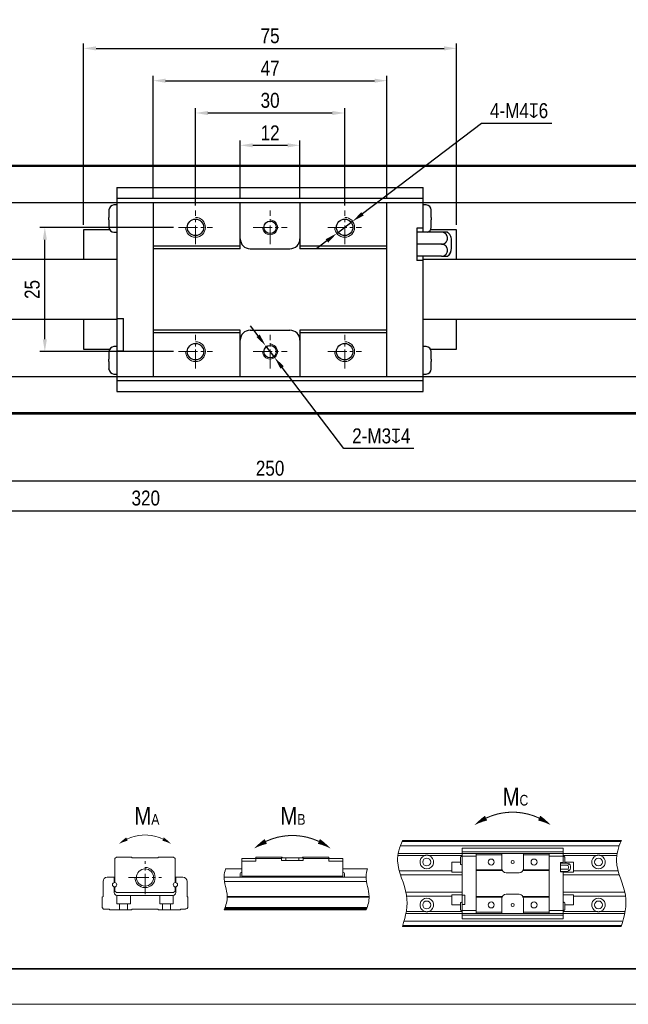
# Model space of a CAD drawing. Header units: millimetres. Extents: x 100 to 1971, y 30 to 690.
# Tile 14 of 20: x 1210 to 1332, y 30 to 228. Entities that reach past the tile are written whole.
import ezdxf

# ---------------------------------------------------------------- set-up
doc = ezdxf.new("R2010")
doc.units = ezdxf.units.MM
doc.linetypes.add('CENTER2', pattern=[28.575, 19.05, -3.175, 3.175, -3.175])
doc.layers.get('Defpoints').update_dxf_attribs({"lineweight": 13})
for name, color, linetype, lineweight in [('小粗', 7, 'Continuous', 25), ('标注', 3, 'Continuous', 13), ('点划线', 1, 'CENTER2', 13), ('粗线', 7, 'Continuous', 35), ('细线', 7, 'Continuous', 13)]:
    doc.layers.add(name, color=color, linetype=linetype, lineweight=lineweight)
doc.styles.add('3.5', font='ARIALN.TTF', dxfattribs={"height": 3})
doc.styles.add('7', font='ARIALN.TTF', dxfattribs={"height": 7})
doc.dimstyles.new('A4—对齐', dxfattribs={"dimtxt": 3, "dimasz": 2.5, "dimexe": 1, "dimexo": 1, "dimgap": 1, "dimtad": 1, "dimdec": 1, "dimzin": 9, "dimdsep": 46, "dimtxsty": '3.5', "dimcen": 2.5, "dimadec": 0, "dimazin": 0, "dimtm": 1e-09, "dimtfac": 1, "dimtdec": 1, "dimtmove": 0, "dimatfit": 3, "dimfxl": 0, "dimtolj": 1, "dimarcsym": 0})
doc.dimstyles.new('A4—水平', dxfattribs={"dimtxt": 3.5, "dimasz": 2.5, "dimexe": 2, "dimexo": 1, "dimgap": 1, "dimtad": 1, "dimtih": 1, "dimtoh": 1, "dimdec": 1, "dimzin": 12, "dimdsep": 46, "dimtxsty": '3.5', "dimcen": 2.5, "dimadec": 0, "dimazin": 0, "dimtm": 1e-09, "dimtfac": 1, "dimtdec": 1, "dimtmove": 0, "dimatfit": 3, "dimfxl": 0, "dimtolj": 1, "dimarcsym": 0})

# ---------------------------------------------------------------- blocks, each defined once
blk = doc.blocks.new('A4图框')
at = {"layer": '粗线'}
blk.add_lwpolyline([(5, 205), (292, 205), (292, 5), (5, 5)], close=True, dxfattribs=at)
at = {"layer": '细线'}
blk.add_lwpolyline([(0, 210), (297, 210), (297, 0), (0, 0)], close=True, dxfattribs=at)
blk = doc.blocks.new('扭矩')
at = {"layer": '标注'}
for points, const_width in [([(451.8, 96.04, 0.223025), (436.8, 96.04, 4.483797)], 0.294), ([(345.56, 90.11, 0.223025), (335.36, 90.11, 4.483797)], 0.2), ([(389.57, 89.45, 0.223025), (374.58, 89.45, 4.483797)], 0.294)]:
    blk.add_lwpolyline(points, format="xyb", dxfattribs=dict(at, const_width=const_width))
for points in [[(433.56, 94.07, 0.0147, 1.47, -0.053865), (436.8, 96.04, 0, 0, -1.574086)], [(455.04, 94.07, 0.0147, 1.47, 0.053865), (451.8, 96.04, 0, 0, 1.574086)], [(333.16, 88.77, 0.01, 1, -0.053865), (335.36, 90.11, 0, 0, -1.574086)], [(347.76, 88.77, 0.01, 1, 0.053865), (345.56, 90.11, 0, 0, 1.574086)], [(371.34, 87.48, 0.0147, 1.47, -0.053865), (374.58, 89.45, 0, 0, -1.574086)], [(392.81, 87.48, 0.0147, 1.47, 0.053865), (389.57, 89.45, 0, 0, 1.574086)]]:
    blk.add_lwpolyline(points, format="xyseb", dxfattribs=at)
blk.add_arc((340.46, 79.24), 2.86, 180, 90, dxfattribs=at)
for points, knots in [([(413.21, 89.69), (412.34, 87.78), (410.77, 82.72), (415.51, 74.58), (414.13, 68.38), (413.16, 65.44)], [4.418107, 4.418107, 4.418107, 4.418107, 10.533784, 20.542229, 29.51, 29.51, 29.51, 29.51]), ([(475.04, 89.69), (474.16, 87.78), (472.59, 82.72), (477.33, 74.58), (475.96, 68.38), (474.98, 65.44)], [4.418107, 4.418107, 4.418107, 4.418107, 10.533784, 20.542229, 29.51, 29.51, 29.51, 29.51]), ([(363.22, 81.67), (362.98, 80.98), (362.42, 78.47), (364.23, 74.45), (363.34, 71.38), (362.84, 70.15)], [3.929779, 3.929779, 3.929779, 3.929779, 6.143971, 11.892959, 15.773013, 15.773013, 15.773013, 15.773013]), ([(403.32, 81.67), (403.08, 80.98), (402.52, 78.47), (404.33, 74.45), (403.44, 71.38), (402.94, 70.15)], [3.929779, 3.929779, 3.929779, 3.929779, 6.143971, 11.892959, 15.773013, 15.773013, 15.773013, 15.773013])]:
    blk.add_open_spline(points, degree=3, knots=knots, dxfattribs=at)
at = {"layer": '点划线', "ltscale": 0.3}
for p, q in [((340.46, 74.58), (340.46, 83.91)), ((335.79, 79.24), (345.12, 79.24))]:
    blk.add_line(p, q, dxfattribs=at)
at = {"layer": '细线'}
for p, q in [((413.1, 89.43), (474.92, 89.43)), ((413.21, 89.69), (475.04, 89.69)), ((474.43, 88.21), (412.6, 88.21)), ((430.03, 87.55), (430.03, 67.58)), ((430.03, 87.55), (458.57, 87.55)), ((458.57, 86.55), (430.03, 86.55)), ((458.57, 83.32), (458.57, 87.55)), ((331.97, 84.63), (332.37, 85.04)), ((331.97, 84.63), (331.97, 77.83)), ((332.37, 85.04), (336.62, 85.04)), ((336.82, 84.84), (336.62, 85.04)), ((344.09, 84.84), (336.82, 84.84)), ((344.3, 85.04), (344.09, 84.84)), ((348.54, 85.04), (344.3, 85.04)), ((348.54, 85.04), (348.94, 84.63)), ((348.94, 84.63), (348.94, 77.83)), ((367.81, 84.63), (379.04, 84.63)), ((367.81, 84.63), (367.81, 79.53)), ((371.77, 83.83), (367.81, 83.83)), ((371.77, 85.04), (371.77, 83.83)), ((379.11, 85.04), (371.77, 85.04)), ((379.04, 84.03), (379.04, 85.04)), ((379.04, 84.03), (385.1, 84.03)), ((384.94, 84.84), (379.21, 84.84)), ((380.26, 84.84), (380.26, 84.03)), ((383.89, 84.03), (383.89, 84.84)), ((392.38, 85.04), (385.04, 85.04)), ((385.1, 84.03), (385.1, 85.04)), ((385.1, 84.63), (396.34, 84.63)), ((392.38, 85.04), (392.38, 83.83)), ((396.34, 83.83), (392.38, 83.83)), ((396.34, 79.53), (396.34, 84.63)), ((411.89, 85.45), (419.46, 85.45)), ((473.81, 86.05), (411.99, 86.05)), ((420.65, 85.45), (430.03, 85.45)), ((429.55, 83.63), (427.12, 83.63)), ((427.12, 80.8), (427.12, 83.63)), ((429.55, 83.22), (429.55, 84.84)), ((433.99, 85.24), (430.03, 85.24)), ((433.99, 86.05), (433.99, 69.08)), ((441.27, 85.65), (433.99, 85.65)), ((441.27, 86.05), (441.27, 81.81)), ((447.33, 86.05), (447.33, 81.81)), ((454.61, 85.65), (447.33, 85.65)), ((454.61, 69.08), (454.61, 86.05)), ((458.57, 85.24), (454.61, 85.24)), ((457.84, 80.84), (457.84, 83.47)), ((458.57, 83.47), (457.84, 83.47)), ((458.57, 85.45), (467.95, 85.45)), ((459.05, 83.32), (459.05, 84.84)), ((461.48, 83.63), (459.05, 83.63)), ((461.48, 80.8), (461.48, 83.63)), ((469.14, 85.45), (473.71, 85.45)), ((367.81, 81.67), (363.22, 81.67)), ((403.32, 81.67), (396.34, 81.67)), ((412.28, 81.12), (427.13, 81.12)), ((427.12, 80.8), (430.03, 80.8)), ((441.34, 81.4), (433.99, 81.4)), ((441.43, 81.2), (433.99, 81.2)), ((447.17, 81.2), (454.61, 81.2)), ((454.61, 81.4), (447.26, 81.4)), ((459.54, 83.32), (457.84, 83.32)), ((457.84, 82.74), (459.54, 82.74)), ((459.54, 81.57), (457.84, 81.57)), ((459.54, 80.99), (457.84, 80.99)), ((458.57, 80.84), (457.84, 80.84)), ((458.57, 80.99), (458.57, 67.58)), ((458.57, 80.8), (461.48, 80.8)), ((460.67, 82.44), (460.67, 81.87)), ((461.47, 81.12), (474.11, 81.12)), ((328.6, 73.93), (328.6, 78.15)), ((329.81, 79.36), (331.77, 79.36)), ((331.77, 79.36), (331.77, 77.83)), ((349.14, 79.36), (351.11, 79.36)), ((349.14, 79.36), (349.14, 77.83)), ((352.32, 78.15), (352.32, 73.93)), ((362.81, 79.36), (402.91, 79.36)), ((403.02, 78.15), (362.92, 78.15)), ((367.32, 79.36), (367.32, 80.25)), ((396.34, 79.64), (367.81, 79.64)), ((367.81, 79.36), (367.81, 79.53)), ((396.34, 79.53), (367.81, 79.53)), ((396.34, 79.53), (396.34, 79.36)), ((396.82, 79.36), (396.82, 80.25)), ((430.04, 79.99), (412.62, 79.99)), ((442.48, 80.6), (446.12, 80.6)), ((474.45, 79.99), (458.57, 79.99)), ((331.77, 74.98), (331.77, 76.62)), ((331.97, 75.4), (331.97, 76.62)), ((332.37, 75), (331.97, 75.4)), ((348.94, 75.4), (348.54, 75)), ((348.94, 76.62), (348.94, 75.4)), ((349.14, 74.98), (349.14, 76.62)), ((414.15, 75.14), (430.04, 75.14)), ((458.57, 75.14), (475.97, 75.14)), ((328.33, 73.67), (328.6, 73.93)), ((328.33, 70.76), (328.33, 73.67)), ((348.54, 75), (332.37, 75)), ((332.48, 74.19), (332.48, 71.82)), ((332.57, 74.18), (348.34, 74.18)), ((336.32, 74.18), (336.32, 71.82)), ((344.6, 74.18), (344.6, 71.82)), ((348.44, 74.19), (348.44, 71.82)), ((352.32, 73.93), (352.58, 73.67)), ((352.58, 73.67), (352.58, 70.76)), ((363.67, 73.93), (403.77, 73.93)), ((363.68, 73.67), (403.77, 73.67)), ((414.36, 74.01), (427.13, 74.01)), ((430.03, 74.33), (427.12, 74.33)), ((427.12, 71.5), (427.12, 74.33)), ((430.03, 74.29), (430.76, 74.29)), ((430.76, 74.29), (430.76, 71.66)), ((441.43, 73.93), (433.99, 73.93)), ((441.34, 73.73), (433.99, 73.73)), ((441.27, 69.08), (441.27, 73.32)), ((442.48, 74.53), (446.12, 74.53)), ((447.17, 73.93), (454.61, 73.93)), ((454.61, 73.73), (447.26, 73.73)), ((447.33, 73.32), (447.33, 69.08)), ((461.48, 74.33), (458.57, 74.33)), ((461.47, 74.01), (476.18, 74.01)), ((461.48, 71.5), (461.48, 74.33)), ((328.74, 70.35), (328.33, 70.76)), ((330.35, 70.35), (328.74, 70.35)), ((330.56, 70.15), (330.35, 70.35)), ((336.62, 70.15), (330.56, 70.15)), ((332.48, 71.82), (336.32, 71.82)), ((333.28, 71.82), (333.28, 70.15)), ((335.51, 71.82), (335.51, 70.15)), ((336.82, 70.35), (336.62, 70.15)), ((344.09, 70.35), (336.82, 70.35)), ((344.3, 70.15), (344.09, 70.35)), ((350.36, 70.15), (344.3, 70.15)), ((348.44, 71.82), (344.6, 71.82)), ((345.41, 71.82), (345.41, 70.15)), ((347.63, 71.82), (347.63, 70.15)), ((350.56, 70.35), (350.36, 70.15)), ((351.89, 70.35), (350.56, 70.35)), ((352.32, 70.53), (352.34, 70.51)), ((352.58, 70.76), (352.34, 70.51)), ((362.84, 70.15), (402.94, 70.15)), ((403.02, 70.35), (362.92, 70.35)), ((363.07, 70.76), (403.17, 70.76)), ((414.25, 69.68), (419.46, 69.68)), ((420.65, 69.68), (430.03, 69.68)), ((427.12, 71.5), (429.55, 71.5)), ((429.55, 71.91), (429.55, 70.29)), ((430.03, 71.66), (430.76, 71.66)), ((430.03, 69.89), (433.99, 69.89)), ((454.61, 69.89), (458.57, 69.89)), ((458.57, 69.68), (467.95, 69.68)), ((459.05, 70.29), (459.05, 71.91)), ((459.05, 71.5), (461.48, 71.5)), ((469.14, 69.68), (476.08, 69.68)), ((413.62, 66.92), (475.44, 66.92)), ((414.15, 69.08), (475.97, 69.08)), ((430.03, 68.58), (458.57, 68.58)), ((430.03, 67.58), (458.57, 67.58)), ((441.27, 69.48), (433.99, 69.48)), ((454.61, 69.48), (447.33, 69.48)), ((413.16, 65.44), (474.98, 65.44)), ((475.07, 65.7), (413.24, 65.7))]:
    blk.add_line(p, q, dxfattribs=at)
for centre, radius in [((420.05, 83.63), 1.11), ((438.24, 83.63), 0.849), ((444.3, 83.63), 0.434), ((450.36, 83.63), 0.849), ((468.55, 83.63), 1.11), ((340.46, 79.24), 2.42), ((331.87, 77.22), 0.614), ((349.04, 77.22), 0.614), ((420.05, 71.5), 1.11), ((438.24, 71.5), 0.849), ((450.36, 71.5), 0.849), ((468.55, 71.5), 1.11), ((444.3, 71.5), 0.434)]:
    blk.add_circle(centre, radius, dxfattribs=at)
for centre, radius, start, end in [((380.26, 85.44), 1.21, 199.4712, 210), ((420.05, 83.63), 1.92, 107.9953, 72.0062), ((429.95, 84.84), 0.404, 78.463, 180.0001), ((458.65, 84.84), 0.404, 359.9999, 101.537), ((468.55, 83.63), 1.92, 107.9938, 72.0062), ((429.95, 83.22), 0.404, 179.9999, 281.537), ((442.48, 81.81), 1.21, 180, 270), ((446.12, 81.81), 1.21, 270, 360), ((459.54, 82.15), 1.17, 14.082, 89.9713), ((459.54, 82.15), 0.583, 270.1017, 90.0043), ((459.54, 82.15), 1.17, 270, 345.918), ((329.81, 78.15), 1.21, 90, 180), ((351.11, 78.15), 1.21, 0, 90), ((367.73, 80.25), 0.404, 78.463, 180.0001), ((396.42, 80.25), 0.404, 359.9999, 101.537), ((332.57, 74.98), 0.8, 180, 270), ((348.34, 74.98), 0.8, 270, 0), ((420.05, 71.5), 1.92, 287.9938, 252.0047), ((442.48, 73.32), 1.21, 90, 180), ((446.12, 73.32), 1.21, 30, 90), ((446.12, 73.32), 1.21, 0, 19.4712), ((468.55, 71.5), 1.92, 287.9938, 252.0047), ((351.89, 70.96), 0.606, 270, 314.9062), ((429.95, 71.91), 0.404, 78.463, 180.0001), ((429.95, 70.29), 0.404, 179.9999, 281.537), ((458.65, 71.91), 0.404, 359.9999, 101.537), ((458.65, 70.29), 0.404, 258.463, 0.0001)]:
    blk.add_arc(centre, radius, start, end, dxfattribs=at)
for centre, major_axis, ratio, start_param, end_param in [((383.89, 85.44), (0.51, 1.1), 1, 4.621289, 4.805051), ((459.54, 83.03), (0.583, 0), 0.5, 4.712313, 7.852981), ((459.54, 81.28), (-0.583, 0), 0.5, 1.570197, 4.710613), ((446.12, 73.32), (0.51, -1.1), 1, 1.478135, 1.661896)]:
    blk.add_ellipse(centre, major_axis=major_axis, ratio=ratio, start_param=start_param, end_param=end_param, dxfattribs=at)
for points in [[(420.65, 85.45), (420.6, 85.47), (420.55, 85.48), (420.45, 85.51), (420.4, 85.51), (420.3, 85.53), (420.25, 85.54), (420.15, 85.54), (420.1, 85.55), (420.03, 85.55), (420, 85.55), (419.95, 85.54), (419.93, 85.54), (419.85, 85.54), (419.8, 85.53), (419.7, 85.51), (419.6, 85.5), (419.51, 85.47), (419.46, 85.45)], [(469.14, 85.45), (469.09, 85.47), (469.04, 85.48), (468.95, 85.51), (468.9, 85.51), (468.8, 85.53), (468.75, 85.54), (468.65, 85.54), (468.6, 85.55), (468.52, 85.55), (468.5, 85.55), (468.45, 85.54), (468.42, 85.54), (468.35, 85.54), (468.3, 85.53), (468.2, 85.51), (468.1, 85.5), (468, 85.47), (467.95, 85.45)], [(419.46, 69.68), (419.51, 69.66), (419.56, 69.65), (419.65, 69.62), (419.7, 69.61), (419.8, 69.6), (419.85, 69.59), (419.95, 69.59), (420, 69.58), (420.08, 69.58), (420.1, 69.58), (420.15, 69.59), (420.18, 69.59), (420.25, 69.59), (420.3, 69.6), (420.4, 69.61), (420.5, 69.63), (420.6, 69.66), (420.65, 69.68)], [(467.95, 69.68), (468, 69.66), (468.05, 69.65), (468.15, 69.62), (468.2, 69.61), (468.3, 69.6), (468.35, 69.59), (468.45, 69.59), (468.5, 69.58), (468.57, 69.58), (468.6, 69.58), (468.65, 69.59), (468.67, 69.59), (468.75, 69.59), (468.8, 69.6), (468.9, 69.61), (469, 69.63), (469.09, 69.66), (469.14, 69.68)]]:
    blk.add_open_spline(points, degree=3, knots=[0, 0, 0, 0, 0.125, 0.125, 0.25, 0.25, 0.375, 0.375, 0.5, 0.5, 0.5625, 0.5625, 0.625, 0.625, 0.75, 0.75, 0.875, 1, 1, 1, 1], dxfattribs=at)
blk.add_open_spline([(362.98, 70.51), (403.08, 70.51)], degree=1, dxfattribs=at)
at = {"layer": '标注', "char_height": 5, "attachment_point": 1, "style": '7'}
for s, insert in [('M{\\H0.6x;C}', (441.48, 104.59)), ('M{\\H0.6x;A}', (337.46, 99.18)), ('M{\\H0.6x;B}', (378.72, 99.18))]:
    blk.add_mtext_dynamic_manual_height_columns(s, width=12.0149, gutter_width=35, heights=[0], dxfattribs=dict(at, insert=insert))
blk = doc.blocks.new('*D150')
at = {"layer": 'Defpoints', "color": 0, "transparency": 16777216}
for p in [(1160.39, 148.78), (1360.39, 148.78), (1360.39, 135.28)]:
    blk.add_point(p, dxfattribs=at)
at = {"layer": '标注', "color": 0, "lineweight": -2, "transparency": 16777216}
for p, q in [((1160.39, 147.78), (1160.39, 134.28)), ((1360.39, 147.78), (1360.39, 134.28)), ((1162.89, 135.28), (1357.89, 135.28))]:
    blk.add_line(p, q, dxfattribs=at)
at = {"layer": '标注', "color": 0, "transparency": 16777216}
for points in [[(1162.89, 135.69), (1162.89, 134.86), (1160.39, 135.28)], [(1357.89, 135.69), (1357.89, 134.86), (1360.39, 135.28)]]:
    blk.add_solid(points, dxfattribs=at)
at = {"layer": '标注', "color": 0, "transparency": 16777216, "insert": (1260.39, 137.81), "char_height": 3, "width": 27.1458, "attachment_point": 5, "style": '3.5'}
blk.add_mtext('\\A1;250', dxfattribs=at)
blk = doc.blocks.new('*D151')
at = {"layer": 'Defpoints', "color": 0, "transparency": 16777216}
for p in [(1100.39, 149.08), (1370.39, 149.58), (1370.39, 129.28)]:
    blk.add_point(p, dxfattribs=at)
at = {"layer": '标注', "color": 0, "lineweight": -2, "transparency": 16777216}
for p, q in [((1370.39, 148.58), (1370.39, 128.28)), ((1100.39, 148.08), (1100.39, 128.28)), ((1102.89, 129.28), (1367.89, 129.28))]:
    blk.add_line(p, q, dxfattribs=at)
at = {"layer": '标注', "color": 0, "transparency": 16777216}
for points in [[(1102.89, 129.69), (1102.89, 128.86), (1100.39, 129.28)], [(1367.89, 129.69), (1367.89, 128.86), (1370.39, 129.28)]]:
    blk.add_solid(points, dxfattribs=at)
at = {"layer": '标注', "color": 0, "transparency": 16777216, "insert": (1235.39, 131.81), "char_height": 3, "width": 31.5025, "attachment_point": 5, "style": '3.5'}
blk.add_mtext('\\A1;320', dxfattribs=at)
blk = doc.blocks.new('*D152')
at = {"layer": 'Defpoints', "color": 0, "transparency": 16777216}
for p in [(1266.39, 202.78), (1254.39, 191.28), (1266.39, 191.28)]:
    blk.add_point(p, dxfattribs=at)
at = {"layer": '标注', "color": 0, "lineweight": -2, "transparency": 16777216}
for p, q in [((1254.39, 192.28), (1254.39, 203.78)), ((1256.89, 202.78), (1263.89, 202.78)), ((1266.39, 192.28), (1266.39, 203.78))]:
    blk.add_line(p, q, dxfattribs=at)
at = {"layer": '标注', "color": 0, "transparency": 16777216}
for points in [[(1256.89, 203.19), (1256.89, 202.36), (1254.39, 202.78)], [(1263.89, 203.19), (1263.89, 202.36), (1266.39, 202.78)]]:
    blk.add_solid(points, dxfattribs=at)
at = {"layer": '标注', "color": 0, "transparency": 16777216, "insert": (1260.39, 205.28), "char_height": 3, "attachment_point": 5, "style": '3.5'}
blk.add_mtext('\\A1;12', dxfattribs=at)
blk = doc.blocks.new('*D153')
at = {"layer": 'Defpoints', "color": 0, "transparency": 16777216}
for p in [(1275.39, 209.28), (1245.39, 189.69), (1275.39, 189.69)]:
    blk.add_point(p, dxfattribs=at)
at = {"layer": '标注', "color": 0, "lineweight": -2, "transparency": 16777216}
for p, q in [((1245.39, 190.69), (1245.39, 210.28)), ((1275.39, 190.69), (1275.39, 210.28)), ((1247.89, 209.28), (1272.89, 209.28))]:
    blk.add_line(p, q, dxfattribs=at)
at = {"layer": '标注', "color": 0, "transparency": 16777216}
for points in [[(1247.89, 209.69), (1247.89, 208.86), (1245.39, 209.28)], [(1272.89, 209.69), (1272.89, 208.86), (1275.39, 209.28)]]:
    blk.add_solid(points, dxfattribs=at)
at = {"layer": '标注', "color": 0, "transparency": 16777216, "insert": (1260.39, 211.81), "char_height": 3, "attachment_point": 5, "style": '3.5'}
blk.add_mtext('\\A1;30', dxfattribs=at)
blk = doc.blocks.new('*D154')
at = {"layer": 'Defpoints', "color": 0, "transparency": 16777216}
for p in [(1283.89, 215.78), (1236.89, 191.28), (1283.89, 191.28)]:
    blk.add_point(p, dxfattribs=at)
at = {"layer": '标注', "color": 0, "lineweight": -2, "transparency": 16777216}
for p, q in [((1236.89, 192.28), (1236.89, 216.78)), ((1283.89, 192.28), (1283.89, 216.78)), ((1239.39, 215.78), (1281.39, 215.78))]:
    blk.add_line(p, q, dxfattribs=at)
at = {"layer": '标注', "color": 0, "transparency": 16777216}
for points in [[(1239.39, 216.19), (1239.39, 215.36), (1236.89, 215.78)], [(1281.39, 216.19), (1281.39, 215.36), (1283.89, 215.78)]]:
    blk.add_solid(points, dxfattribs=at)
at = {"layer": '标注', "color": 0, "transparency": 16777216, "insert": (1260.39, 218.28), "char_height": 3, "attachment_point": 5, "style": '3.5'}
blk.add_mtext('\\A1;47', dxfattribs=at)
blk = doc.blocks.new('*D155')
at = {"layer": 'Defpoints', "color": 0, "transparency": 16777216}
for p in [(1297.89, 222.28), (1222.89, 185.78), (1297.89, 185.78)]:
    blk.add_point(p, dxfattribs=at)
at = {"layer": '标注', "color": 0, "lineweight": -2, "transparency": 16777216}
for p, q in [((1222.89, 186.78), (1222.89, 223.28)), ((1225.39, 222.28), (1295.39, 222.28)), ((1297.89, 186.78), (1297.89, 223.28))]:
    blk.add_line(p, q, dxfattribs=at)
at = {"layer": '标注', "color": 0, "transparency": 16777216}
for points in [[(1225.39, 222.69), (1225.39, 221.86), (1222.89, 222.28)], [(1295.39, 222.69), (1295.39, 221.86), (1297.89, 222.28)]]:
    blk.add_solid(points, dxfattribs=at)
at = {"layer": '标注', "color": 0, "transparency": 16777216, "insert": (1260.39, 224.8), "char_height": 3, "attachment_point": 5, "style": '3.5'}
blk.add_mtext('\\A1;75', dxfattribs=at)
blk = doc.blocks.new('*D156')
at = {"layer": 'Defpoints', "color": 0, "transparency": 16777216}
for p in [(1276.99, 187.49), (1273.8, 185.07)]:
    blk.add_point(p, dxfattribs=at)
at = {"layer": '标注', "color": 0, "lineweight": -2, "transparency": 16777216}
for p, q in [((1302.9, 207.2), (1278.98, 189)), ((1317.01, 207.2), (1302.9, 207.2)), ((1273.8, 185.07), (1276.99, 187.49)), ((1271.81, 183.55), (1269.82, 182.04))]:
    blk.add_line(p, q, dxfattribs=at)
at = {"layer": '标注', "color": 0, "transparency": 16777216}
for points in [[(1278.72, 189.33), (1279.23, 188.67), (1276.99, 187.49)], [(1271.56, 183.89), (1272.07, 183.22), (1273.8, 185.07)]]:
    blk.add_solid(points, dxfattribs=at)
at = {"layer": '标注', "color": 0, "transparency": 16777216, "insert": (1310.45, 209.74), "char_height": 3, "width": 37.87, "attachment_point": 5, "style": '3.5'}
blk.add_mtext('\\A1;4-M4{\\Fgdt|c134;x}6', dxfattribs=at)
blk = doc.blocks.new('*D157')
at = {"layer": 'Defpoints', "color": 0, "transparency": 16777216}
for p in [(1259.49, 162.47), (1261.3, 160.08)]:
    blk.add_point(p, dxfattribs=at)
at = {"layer": '标注', "color": 0, "lineweight": -2, "transparency": 16777216}
for p, q in [((1257.97, 164.46), (1256.46, 166.45)), ((1259.49, 162.47), (1261.3, 160.08)), ((1275.22, 141.78), (1262.82, 158.09)), ((1289.27, 141.78), (1275.22, 141.78))]:
    blk.add_line(p, q, dxfattribs=at)
at = {"layer": '标注', "color": 0, "transparency": 16777216}
for points in [[(1258.31, 164.71), (1257.64, 164.21), (1259.49, 162.47)], [(1263.15, 158.35), (1262.48, 157.84), (1261.3, 160.08)]]:
    blk.add_solid(points, dxfattribs=at)
at = {"layer": '标注', "color": 0, "transparency": 16777216, "insert": (1282.75, 144.31), "char_height": 3, "width": 38.0376, "attachment_point": 5, "style": '3.5'}
blk.add_mtext('\\A1;2-M3{\\Fgdt|c134;x}4', dxfattribs=at)
blk = doc.blocks.new('*D164')
at = {"layer": 'Defpoints', "color": 0, "transparency": 16777216}
for p in [(1215.09, 186.28), (1241.99, 186.28), (1241.99, 161.28)]:
    blk.add_point(p, dxfattribs=at)
at = {"layer": '标注', "color": 0, "lineweight": -2, "transparency": 16777216}
for p, q in [((1240.99, 186.28), (1214.09, 186.28)), ((1215.09, 163.78), (1215.09, 183.78)), ((1240.99, 161.28), (1214.09, 161.28))]:
    blk.add_line(p, q, dxfattribs=at)
at = {"layer": '标注', "color": 0, "transparency": 16777216}
for points in [[(1214.68, 183.78), (1215.51, 183.78), (1215.09, 186.28)], [(1214.68, 163.78), (1215.51, 163.78), (1215.09, 161.28)]]:
    blk.add_solid(points, dxfattribs=at)
at = {"layer": '标注', "color": 0, "transparency": 16777216, "insert": (1212.56, 173.78), "char_height": 3, "attachment_point": 5, "rotation": 90, "style": '3.5'}
blk.add_mtext('\\A1;25', dxfattribs=at)

msp = doc.modelspace()

# ---------------------------------------------------------------- linework, layer by layer
at = {"layer": '小粗'}
for p, q in [((1160.39, 198.78), (1360.39, 198.78)), ((1160.39, 198.58), (1360.39, 198.58)), ((1229.59, 194.27), (1229.59, 153.28)), ((1229.59, 194.27), (1291.19, 194.27)), ((1291.19, 185.3), (1291.19, 194.27)), ((1160.39, 191.28), (1360.39, 191.28)), ((1229.59, 190.78), (1228.99, 190.78)), ((1291.19, 192.07), (1229.59, 192.07)), ((1236.89, 191.28), (1236.89, 156.28)), ((1254.39, 181.98), (1254.39, 191.28)), ((1266.39, 191.28), (1266.39, 181.98)), ((1283.89, 156.28), (1283.89, 191.28)), ((1291.79, 190.78), (1291.19, 190.78)), ((1227.99, 189.78), (1227.99, 189.78)), ((1227.99, 189.75), (1227.99, 188.32)), ((1292.79, 189.78), (1292.79, 189.78)), ((1292.79, 188.32), (1292.79, 189.75)), ((1227.99, 187.74), (1227.99, 186.3)), ((1227.99, 186.28), (1227.99, 186.28)), ((1292.79, 186.3), (1292.79, 187.74)), ((1292.79, 186.28), (1292.79, 186.28)), ((1228.13, 185.78), (1222.89, 185.78)), ((1222.89, 185.78), (1222.89, 179.78)), ((1228.99, 185.28), (1229.59, 185.28)), ((1289.89, 186.13), (1289.89, 179.63)), ((1291.19, 186.13), (1289.89, 186.13)), ((1294.89, 185.3), (1289.89, 185.3)), ((1297.89, 185.78), (1292.66, 185.78)), ((1297.89, 179.78), (1297.89, 185.78)), ((1254.39, 182.48), (1236.89, 182.48)), ((1283.89, 182.48), (1266.39, 182.48)), ((1294.89, 182.88), (1289.89, 182.88)), ((1296.89, 182.08), (1296.89, 183.68)), ((1254.39, 181.98), (1236.89, 181.98)), ((1256.39, 181.98), (1264.39, 181.98)), ((1283.89, 181.98), (1266.39, 181.98)), ((1294.89, 180.45), (1289.89, 180.45)), ((1291.19, 153.28), (1291.19, 180.45)), ((1229.6, 179.78), (1162.79, 179.78)), ((1291.19, 179.63), (1289.89, 179.63)), ((1360.39, 179.78), (1291.19, 179.78)), ((1162.79, 167.78), (1229.6, 167.78)), ((1222.89, 167.78), (1222.89, 161.78)), ((1229.59, 167.93), (1230.89, 167.93)), ((1230.89, 161.43), (1230.89, 167.93)), ((1291.19, 167.78), (1360.39, 167.78)), ((1297.89, 161.78), (1297.89, 167.78)), ((1254.39, 165.58), (1236.89, 165.58)), ((1254.39, 165.08), (1236.89, 165.08)), ((1254.39, 156.28), (1254.39, 165.58)), ((1256.39, 165.58), (1264.39, 165.58)), ((1266.39, 165.58), (1266.39, 156.28)), ((1283.89, 165.58), (1266.39, 165.58)), ((1283.89, 165.08), (1266.39, 165.08)), ((1222.89, 161.78), (1228.13, 161.78)), ((1227.99, 161.28), (1227.99, 161.28)), ((1227.99, 161.25), (1227.99, 159.82)), ((1229.59, 162.28), (1228.99, 162.28)), ((1229.59, 161.43), (1230.89, 161.43)), ((1291.79, 162.28), (1291.19, 162.28)), ((1292.66, 161.78), (1297.89, 161.78)), ((1292.79, 161.28), (1292.79, 161.28)), ((1292.79, 159.82), (1292.79, 161.25)), ((1227.99, 159.24), (1227.99, 157.8)), ((1292.79, 157.8), (1292.79, 159.24)), ((1227.99, 157.78), (1227.99, 157.78)), ((1228.99, 156.78), (1229.59, 156.78)), ((1291.19, 156.78), (1291.79, 156.78)), ((1292.79, 157.78), (1292.79, 157.78)), ((1160.39, 156.28), (1360.39, 156.28)), ((1229.59, 155.49), (1291.19, 155.49)), ((1229.59, 153.28), (1291.19, 153.28)), ((1360.39, 148.98), (1160.39, 148.98)), ((1160.39, 148.78), (1360.39, 148.78))]:
    msp.add_line(p, q, dxfattribs=at)
for centre, radius in [((1245.39, 186.28), 1.65), ((1260.39, 186.28), 1.25), ((1275.39, 186.28), 1.65), ((1245.39, 161.28), 1.65), ((1260.39, 161.28), 1.25), ((1275.39, 161.28), 1.65)]:
    msp.add_circle(centre, radius, dxfattribs=at)
for centre, radius, start, end in [((1228.99, 189.78), 1, 90, 180), ((1291.79, 189.78), 1, 0, 90), ((1228.99, 186.28), 1, 180, 270), ((1291.79, 186.28), 1, 282.8053, 0), ((1294.89, 183.68), 2, 0.0018, 15.7838), ((1256.39, 183.98), 2, 180, 270), ((1264.39, 183.98), 2, 270, 0), ((1294.89, 182.08), 2, 305.6665, 359.9983), ((1256.39, 163.58), 2, 90, 180), ((1264.39, 163.58), 2, 0, 90), ((1228.99, 161.28), 1, 90, 180), ((1291.79, 161.28), 1, 0, 90), ((1228.99, 157.78), 1, 180, 270), ((1291.79, 157.78), 1, 270, 0)]:
    msp.add_arc(centre, radius, start, end, dxfattribs=at)
for points, knots in [([(1227.99, 189.78), (1227.99, 189.78), (1227.99, 189.78), (1227.99, 189.78), (1227.99, 189.77), (1227.99, 189.77), (1227.99, 189.76), (1227.99, 189.75)], [0, 0, 0, 0, 0.25, 0.25, 0.5, 0.5, 1, 1, 1, 1]), ([(1227.99, 188.32), (1227.99, 188.31), (1227.99, 188.31), (1227.99, 188.3), (1227.99, 188.29), (1227.99, 188.28), (1227.99, 188.26), (1227.99, 188.25)], [0, 0, 0, 0, 0.25, 0.25, 0.5, 0.5, 1, 1, 1, 1]), ([(1292.79, 189.75), (1292.79, 189.76), (1292.79, 189.76), (1292.79, 189.77), (1292.79, 189.77), (1292.79, 189.78), (1292.79, 189.78), (1292.79, 189.78)], [0, 0, 0, 0, 0.25, 0.25, 0.5, 0.5, 1, 1, 1, 1]), ([(1292.79, 188.25), (1292.79, 188.26), (1292.79, 188.26), (1292.79, 188.28), (1292.79, 188.28), (1292.79, 188.3), (1292.79, 188.31), (1292.79, 188.32)], [0, 0, 0, 0, 0.25, 0.25, 0.5, 0.5, 1, 1, 1, 1]), ([(1227.99, 187.8), (1227.99, 187.8), (1227.99, 187.79), (1227.99, 187.78), (1227.99, 187.77), (1227.99, 187.76), (1227.99, 187.75), (1227.99, 187.74)], [0, 0, 0, 0, 0.25, 0.25, 0.5, 0.5, 1, 1, 1, 1]), ([(1227.99, 186.3), (1227.99, 186.3), (1227.99, 186.3), (1227.99, 186.29), (1227.99, 186.29), (1227.99, 186.28), (1227.99, 186.28), (1227.99, 186.28)], [0, 0, 0, 0, 0.25, 0.25, 0.5, 0.5, 1, 1, 1, 1]), ([(1292.79, 187.74), (1292.79, 187.74), (1292.79, 187.75), (1292.79, 187.76), (1292.79, 187.76), (1292.79, 187.78), (1292.79, 187.79), (1292.79, 187.8)], [0, 0, 0, 0, 0.25, 0.25, 0.5, 0.5, 1, 1, 1, 1]), ([(1292.79, 186.28), (1292.79, 186.28), (1292.79, 186.28), (1292.79, 186.28), (1292.79, 186.28), (1292.79, 186.29), (1292.79, 186.29), (1292.79, 186.3)], [0, 0, 0, 0, 0.25, 0.25, 0.5, 0.5, 1, 1, 1, 1]), ([(1296.05, 185.3), (1296.04, 185.3), (1296.04, 185.3), (1296.03, 185.3), (1296.01, 185.3), (1295.98, 185.3), (1295.97, 185.3), (1295.96, 185.3), (1295.94, 185.3), (1295.91, 185.3), (1295.86, 185.3), (1295.81, 185.3), (1295.75, 185.3), (1295.73, 185.3), (1295.71, 185.3), (1295.67, 185.3), (1295.62, 185.3), (1295.56, 185.3), (1295.52, 185.3), (1295.47, 185.3), (1295.45, 185.3), (1295.42, 185.3), (1295.4, 185.3), (1295.31, 185.3), (1295.23, 185.3), (1295.13, 185.3), (1295.11, 185.3), (1295.06, 185.3), (1295.04, 185.3), (1294.98, 185.3), (1294.94, 185.3), (1294.89, 185.3)], [0, 0, 0, 0, 0.011717, 0.011717, 0.1529, 0.1529, 0.188196, 0.188196, 0.223492, 0.294083, 0.294083, 0.435267, 0.435267, 0.470562, 0.470562, 0.505858, 0.57645, 0.57645, 0.647042, 0.647042, 0.682337, 0.682337, 0.717633, 0.717633, 0.858817, 0.858817, 0.894112, 0.894112, 0.929408, 0.929408, 1, 1, 1, 1]), ([(1294.89, 182.88), (1294.94, 182.88), (1294.98, 182.88), (1295.06, 182.89), (1295.1, 182.9), (1295.19, 182.91), (1295.23, 182.93), (1295.3, 182.95), (1295.34, 182.97), (1295.42, 183), (1295.45, 183.02), (1295.52, 183.06), (1295.56, 183.09), (1295.65, 183.16), (1295.71, 183.21), (1295.77, 183.28), (1295.78, 183.3), (1295.81, 183.33), (1295.82, 183.34), (1295.85, 183.39), (1295.87, 183.42), (1295.93, 183.52), (1295.96, 183.59), (1295.99, 183.68), (1296, 183.69), (1296.01, 183.73), (1296.02, 183.78), (1296.04, 183.84), (1296.05, 183.94), (1296.06, 184.02), (1296.06, 184.11), (1296.06, 184.13), (1296.06, 184.16), (1296.06, 184.22), (1296.05, 184.27), (1296.03, 184.38), (1296.01, 184.45), (1295.98, 184.54), (1295.97, 184.56), (1295.96, 184.59), (1295.95, 184.61), (1295.93, 184.66), (1295.91, 184.69), (1295.86, 184.79), (1295.81, 184.85), (1295.75, 184.92), (1295.73, 184.94), (1295.71, 184.97), (1295.67, 185.01), (1295.59, 185.07), (1295.52, 185.12), (1295.47, 185.15), (1295.45, 185.16), (1295.42, 185.18), (1295.4, 185.19), (1295.31, 185.23), (1295.23, 185.26), (1295.13, 185.28), (1295.11, 185.28), (1295.06, 185.29), (1295.04, 185.29), (1294.98, 185.3), (1294.94, 185.3), (1294.89, 185.3)], [0, 0, 0, 0, 0.03125, 0.03125, 0.0625, 0.0625, 0.09375, 0.09375, 0.125, 0.125, 0.15625, 0.15625, 0.1875, 0.1875, 0.25, 0.25, 0.265625, 0.265625, 0.28125, 0.28125, 0.3125, 0.3125, 0.375, 0.375, 0.390625, 0.390625, 0.40625, 0.4375, 0.4375, 0.5, 0.5, 0.515625, 0.515625, 0.53125, 0.5625, 0.5625, 0.625, 0.625, 0.640625, 0.640625, 0.65625, 0.65625, 0.6875, 0.6875, 0.75, 0.75, 0.765625, 0.765625, 0.78125, 0.8125, 0.84375, 0.84375, 0.859375, 0.859375, 0.875, 0.875, 0.9375, 0.9375, 0.953125, 0.953125, 0.96875, 0.96875, 1, 1, 1, 1]), ([(1296.8, 184.21), (1296.76, 184.38), (1296.66, 184.66), (1296.42, 184.98), (1296.22, 185.2), (1296.07, 185.28), (1296.02, 185.29)], [0, 0, 0, 0, 0.363241, 0.626439, 0.892186, 1, 1, 1, 1]), ([(1294.89, 180.45), (1294.94, 180.45), (1294.98, 180.46), (1295.06, 180.46), (1295.1, 180.47), (1295.19, 180.49), (1295.23, 180.5), (1295.3, 180.53), (1295.34, 180.54), (1295.42, 180.58), (1295.45, 180.6), (1295.52, 180.64), (1295.56, 180.66), (1295.65, 180.73), (1295.71, 180.79), (1295.77, 180.86), (1295.78, 180.87), (1295.81, 180.9), (1295.82, 180.92), (1295.85, 180.97), (1295.87, 181), (1295.93, 181.1), (1295.96, 181.16), (1295.99, 181.25), (1296, 181.27), (1296.01, 181.31), (1296.02, 181.36), (1296.04, 181.41), (1296.05, 181.52), (1296.06, 181.59), (1296.06, 181.68), (1296.06, 181.7), (1296.06, 181.74), (1296.06, 181.79), (1296.05, 181.85), (1296.03, 181.96), (1296.01, 182.03), (1295.98, 182.11), (1295.97, 182.13), (1295.96, 182.17), (1295.95, 182.18), (1295.93, 182.23), (1295.91, 182.27), (1295.86, 182.36), (1295.81, 182.43), (1295.75, 182.5), (1295.73, 182.51), (1295.71, 182.54), (1295.67, 182.58), (1295.59, 182.65), (1295.52, 182.69), (1295.47, 182.72), (1295.45, 182.73), (1295.42, 182.75), (1295.4, 182.76), (1295.31, 182.81), (1295.23, 182.83), (1295.13, 182.85), (1295.11, 182.86), (1295.06, 182.87), (1295.04, 182.87), (1294.98, 182.88), (1294.94, 182.88), (1294.89, 182.88)], [0, 0, 0, 0, 0.03125, 0.03125, 0.0625, 0.0625, 0.09375, 0.09375, 0.125, 0.125, 0.15625, 0.15625, 0.1875, 0.1875, 0.25, 0.25, 0.265625, 0.265625, 0.28125, 0.28125, 0.3125, 0.3125, 0.375, 0.375, 0.390625, 0.390625, 0.40625, 0.4375, 0.4375, 0.5, 0.5, 0.515625, 0.515625, 0.53125, 0.5625, 0.5625, 0.625, 0.625, 0.640625, 0.640625, 0.65625, 0.65625, 0.6875, 0.6875, 0.75, 0.75, 0.765625, 0.765625, 0.78125, 0.8125, 0.84375, 0.84375, 0.859375, 0.859375, 0.875, 0.875, 0.9375, 0.9375, 0.953125, 0.953125, 0.96875, 0.96875, 1, 1, 1, 1]), ([(1296.89, 182.15), (1296.89, 182.15), (1296.89, 182.16), (1296.89, 182.2), (1296.89, 182.32), (1296.89, 182.54), (1296.89, 182.79), (1296.89, 183.06), (1296.89, 183.27), (1296.89, 183.42), (1296.89, 183.51), (1296.89, 183.58), (1296.89, 183.6), (1296.89, 183.6)], [0, 0, 0, 0, 0.045542, 0.101676, 0.220316, 0.343102, 0.46306, 0.580816, 0.713605, 0.78469, 0.85711, 0.92939, 1, 1, 1, 1]), ([(1294.89, 180.45), (1294.94, 180.45), (1294.98, 180.45), (1295.06, 180.45), (1295.1, 180.45), (1295.19, 180.45), (1295.23, 180.45), (1295.3, 180.45), (1295.34, 180.45), (1295.45, 180.45), (1295.52, 180.45), (1295.65, 180.45), (1295.71, 180.45), (1295.77, 180.45), (1295.78, 180.45), (1295.81, 180.45), (1295.82, 180.45), (1295.85, 180.45), (1295.87, 180.45), (1295.93, 180.45), (1295.96, 180.45), (1295.99, 180.45), (1296, 180.45), (1296.01, 180.45), (1296.02, 180.45), (1296.04, 180.45), (1296.04, 180.45), (1296.04, 180.45), (1296.05, 180.45)], [0, 0, 0, 0, 0.070538, 0.070538, 0.141076, 0.141076, 0.211614, 0.211614, 0.282153, 0.282153, 0.423229, 0.423229, 0.564305, 0.564305, 0.599574, 0.599574, 0.634843, 0.634843, 0.705382, 0.705382, 0.846458, 0.846458, 0.881727, 0.881727, 0.916996, 0.987534, 0.987534, 1, 1, 1, 1]), ([(1296.02, 180.46), (1296.07, 180.48), (1296.32, 180.61), (1296.62, 181), (1296.76, 181.37), (1296.8, 181.54)], [0, 0, 0, 0, 0.105979, 0.635106, 1, 1, 1, 1]), ([(1227.99, 161.28), (1227.99, 161.28), (1227.99, 161.28), (1227.99, 161.28), (1227.99, 161.27), (1227.99, 161.27), (1227.99, 161.26), (1227.99, 161.25)], [0, 0, 0, 0, 0.25, 0.25, 0.5, 0.5, 1, 1, 1, 1]), ([(1292.79, 161.25), (1292.79, 161.26), (1292.79, 161.26), (1292.79, 161.27), (1292.79, 161.27), (1292.79, 161.28), (1292.79, 161.28), (1292.79, 161.28)], [0, 0, 0, 0, 0.25, 0.25, 0.5, 0.5, 1, 1, 1, 1]), ([(1227.99, 159.82), (1227.99, 159.81), (1227.99, 159.81), (1227.99, 159.8), (1227.99, 159.79), (1227.99, 159.78), (1227.99, 159.76), (1227.99, 159.75)], [0, 0, 0, 0, 0.25, 0.25, 0.5, 0.5, 1, 1, 1, 1]), ([(1227.99, 159.3), (1227.99, 159.3), (1227.99, 159.29), (1227.99, 159.28), (1227.99, 159.27), (1227.99, 159.26), (1227.99, 159.25), (1227.99, 159.24)], [0, 0, 0, 0, 0.25, 0.25, 0.5, 0.5, 1, 1, 1, 1]), ([(1292.79, 159.75), (1292.79, 159.76), (1292.79, 159.76), (1292.79, 159.78), (1292.79, 159.78), (1292.79, 159.8), (1292.79, 159.81), (1292.79, 159.82)], [0, 0, 0, 0, 0.25, 0.25, 0.5, 0.5, 1, 1, 1, 1]), ([(1292.79, 159.24), (1292.79, 159.24), (1292.79, 159.25), (1292.79, 159.26), (1292.79, 159.26), (1292.79, 159.28), (1292.79, 159.29), (1292.79, 159.3)], [0, 0, 0, 0, 0.25, 0.25, 0.5, 0.5, 1, 1, 1, 1]), ([(1227.99, 157.78), (1227.99, 157.78), (1227.99, 157.78), (1227.99, 157.78), (1227.99, 157.78), (1227.99, 157.79), (1227.99, 157.79), (1227.99, 157.8)], [0, 0, 0, 0, 0.25, 0.25, 0.5, 0.5, 1, 1, 1, 1]), ([(1227.99, 157.8), (1227.99, 157.8), (1227.99, 157.8), (1227.99, 157.79), (1227.99, 157.79), (1227.99, 157.78), (1227.99, 157.78), (1227.99, 157.78)], [0, 0, 0, 0, 0.25, 0.25, 0.5, 0.5, 1, 1, 1, 1]), ([(1292.79, 157.78), (1292.79, 157.78), (1292.79, 157.78), (1292.79, 157.78), (1292.79, 157.78), (1292.79, 157.79), (1292.79, 157.79), (1292.79, 157.8)], [0, 0, 0, 0, 0.25, 0.25, 0.5, 0.5, 1, 1, 1, 1])]:
    msp.add_open_spline(points, degree=3, knots=knots, dxfattribs=at)
for points in [[(1227.99, 187.8), (1227.99, 187.88), (1227.99, 188.03), (1227.99, 188.18), (1227.99, 188.25)], [(1292.79, 188.25), (1292.79, 188.18), (1292.79, 188.03), (1292.79, 187.88), (1292.79, 187.8)], [(1227.99, 159.3), (1227.99, 159.38), (1227.99, 159.53), (1227.99, 159.68), (1227.99, 159.75)], [(1292.79, 159.75), (1292.79, 159.68), (1292.79, 159.53), (1292.79, 159.38), (1292.79, 159.3)]]:
    msp.add_open_spline(points, degree=3, dxfattribs=at)
at = {"layer": '标注'}
for centre, radius in [((1245.39, 186.28), 2), ((1275.39, 186.28), 2), ((1260.39, 186.28), 1.5), ((1245.39, 161.28), 2), ((1260.39, 161.28), 1.5), ((1275.39, 161.28), 2)]:
    msp.add_arc(centre, radius, 180, 90, dxfattribs=at)
at = {"layer": '点划线', "ltscale": 0.2}
for p, q in [((1245.39, 182.87), (1245.39, 189.69)), ((1260.39, 182.87), (1260.39, 189.69)), ((1275.39, 182.87), (1275.39, 189.69)), ((1241.99, 186.28), (1248.8, 186.28)), ((1256.99, 186.28), (1263.8, 186.28)), ((1271.99, 186.28), (1278.8, 186.28)), ((1245.39, 157.87), (1245.39, 164.69)), ((1260.39, 157.87), (1260.39, 164.69)), ((1275.39, 157.87), (1275.39, 164.69)), ((1241.99, 161.28), (1248.8, 161.28)), ((1256.99, 161.28), (1263.8, 161.28)), ((1271.99, 161.28), (1278.8, 161.28))]:
    msp.add_line(p, q, dxfattribs=at)

# ---------------------------------------------------------------- block references
at = {"layer": '标注'}
for name, p, xscale, yscale, zscale in [('A4图框', (1065.69, 30), 1.423719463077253, 1.423719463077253, 1.423719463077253), ('扭矩', (992.88, -0.91), 0.7118597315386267, 0.7118597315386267, 0.7118597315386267)]:
    msp.add_blockref(name, p, dxfattribs=dict(at, xscale=xscale, yscale=yscale, zscale=zscale))

# ---------------------------------------------------------------- dimensions: what is measured, and where the dimension line sits
for base, p1, p2, picture, middle in [((1297.89, 222.28), (1222.89, 185.78), (1297.89, 185.78), '*D155', (1260.39, 224.8)), ((1283.89, 215.78), (1236.89, 191.28), (1283.89, 191.28), '*D154', (1260.39, 218.28)), ((1275.39, 209.28), (1245.39, 189.69), (1275.39, 189.69), '*D153', (1260.39, 211.81)), ((1266.39, 202.78), (1254.39, 191.28), (1266.39, 191.28), '*D152', (1260.39, 205.28))]:
    dim = msp.add_linear_dim(base=base, p1=p1, p2=p2, dimstyle='A4—对齐', dxfattribs=at)
    dim.commit()
    dim.dimension.update_dxf_attribs({"geometry": picture, "text_midpoint": middle})
for p1, p2, text, picture, middle in [((1273.8, 185.07), (1276.99, 187.49), '4-M4{\\Fgdt|c134;x}6', '*D156', (1310.45, 207.2)), ((1259.49, 162.47), (1261.3, 160.08), '2-M3{\\Fgdt|c134;x}4', '*D157', (1282.75, 141.78))]:
    dim = msp.add_diameter_dim_2p(p1=p1, p2=p2, text=text, dimstyle='A4—水平', dxfattribs=at)
    dim.commit()
    dim.dimension.update_dxf_attribs({"geometry": picture, "text_midpoint": middle, "dimtype": 163})
dim = msp.add_linear_dim(base=(1215.09, 186.28), p1=(1241.99, 161.28), p2=(1241.99, 186.28), angle=90, dimstyle='A4—对齐', dxfattribs=at)
dim.commit()
dim.dimension.update_dxf_attribs({"geometry": '*D164', "text_midpoint": (1212.56, 173.78)})
for base, p1, p2, text, picture, middle in [((1370.39, 129.28), (1100.39, 149.08), (1370.39, 149.58), '320', '*D151', (1235.39, 131.81)), ((1360.39, 135.28), (1160.39, 148.78), (1360.39, 148.78), '250', '*D150', (1260.39, 137.81))]:
    dim = msp.add_linear_dim(base=base, p1=p1, p2=p2, text=text, dimstyle='A4—对齐', dxfattribs=at)
    dim.commit()
    dim.dimension.update_dxf_attribs({"geometry": picture, "text_midpoint": middle})

doc.saveas('drawing.dxf')
